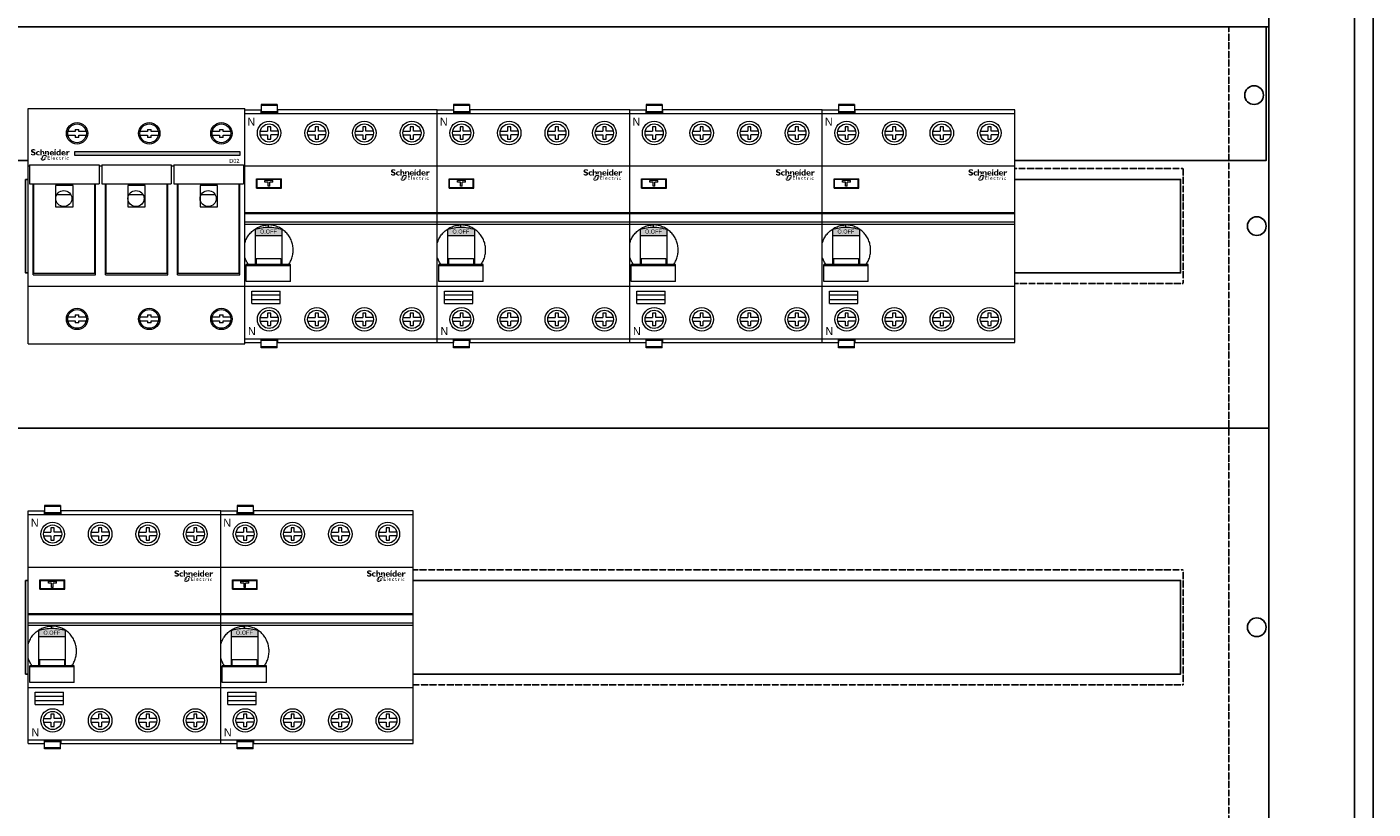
# Model space of a CAD drawing. Header units: millimetres. Extents: x 53896 to 55996, y -16755 to -13785.
# Tile 16 of 24: x 54168 to 54671, y -14533 to -14240. Entities that reach past the tile are written whole.
import ezdxf
from ezdxf.enums import TextEntityAlignment as Align

# ---------------------------------------------------------------- set-up
doc = ezdxf.new("R2010")
doc.units = ezdxf.units.MM
doc.header["$MEASUREMENT"] = 0
doc.linetypes.add('POINTILLE', pattern=[0.2, 0.06, -0.14])
for name, color, linetype, lineweight in [('2DE_OBJ_Schneider-Apparatus', 7, 'Continuous', 18), ('2DE_OBJ_Schneider-Devices', 7, 'Continuous', 18), ('2DE_OBJ_Schneider-Logo', 112, 'Continuous', 0)]:
    doc.layers.add(name, color=color, linetype=linetype, lineweight=lineweight)
for name, color, linetype in [('CP_WIPEOUT', 254, 'Continuous'), ('LAYER1', 7, 'Continuous'), ('LAYER13', 7, 'Continuous'), ('LAYER19', 7, 'Continuous'), ('LAYER27', 7, 'Continuous'), ('LAYER3', 7, 'Continuous'), ('LAYER9', 7, 'Continuous')]:
    doc.layers.add(name, color=color, linetype=linetype)
doc.styles.add('CP_ATTR', font='arial.ttf')

# ---------------------------------------------------------------- blocks, each defined once
blk = doc.blocks.new('SYMBOLE_G')
at = {"layer": 'LAYER19', "color": 7}
blk.add_lwpolyline([(548, -15), (580, -15), (580, -1665), (548, -1665)], close=True, dxfattribs=at)
at = {"layer": 'LAYER27', "color": 7}
blk.add_lwpolyline([(7, -5), (587, -5), (587, -1675), (7, -1675)], close=True, dxfattribs=at)
at = {"layer": 'LAYER3', "color": 7}
blk.add_lwpolyline([(15, -15), (580, -15), (580, -1665), (15, -1665)], close=True, dxfattribs=at)
blk.add_lwpolyline([(15, -15), (580, -15), (580, -1665), (15, -1665)], close=True, dxfattribs=at)
at = {"layer": 'LAYER9', "color": 7, "width": 0.75}
blk.add_text('10', height=8, dxfattribs=at).set_placement((91, -513), align=Align.CENTER)
blk = doc.blocks.new('__EDIGRA2__3602_G')
at = {"layer": 'LAYER19', "color": 7}
blk.add_lwpolyline([(0, 0), (500, 0), (500, -50), (0, -50)], close=True, dxfattribs=at)
for centre in [(4.5, -25.5), (495.5, -25.5)]:
    blk.add_circle(centre, 3.5, dxfattribs=at)
blk = doc.blocks.new('__EDIGRA2__3466_G')
at = {"layer": 'LAYER13', "color": 7, "linetype": 'POINTILLE'}
blk.add_lwpolyline([(15, 0), (485, 0), (485, -150), (15, -150)], close=True, dxfattribs=at)
at = {"layer": 'LAYER13', "color": 7}
blk.add_lwpolyline([(35, -57), (467, -57), (467, -92), (35, -92)], close=True, dxfattribs=at)
at = {"layer": 'LAYER19', "color": 7}
blk.add_lwpolyline([(0, 0), (500, 0), (500, -150), (0, -150)], close=True, dxfattribs=at)
at = {"layer": 'LAYER19', "color": 253, "linetype": 'POINTILLE'}
blk.add_lwpolyline([(36, -53), (468, -53), (468, -96), (36, -96)], close=True, dxfattribs=at)
at = {"layer": 'LAYER19', "color": 7}
for centre in [(4.5, -74.5), (495.5, -74.5)]:
    blk.add_circle(centre, 3.5, dxfattribs=at)
blk = doc.blocks.new('Logo Schneider_2009')
for points in [[(1.6, 8.1), (1.9, 8), (2.2, 7.9), (2.5, 7.8), (2.7, 7.7), (3, 7.5), (3.2, 7.4), (3.3, 7.3), (3.3, 7.1), (3.3, 7), (3.2, 6.9), (3.1, 6.7), (3, 6.6), (2.7, 6.6), (2.4, 6.6), (2.4, 6.6), (2.2, 6.6), (2, 6.6), (1.8, 6.6), (1.5, 6.7), (1.3, 6.8), (1.1, 6.9), (0.9, 7), (0.6, 7.2), (0.4, 7.3), (0.4, 6), (0.4, 6), (0.7, 5.9), (0.9, 5.8), (1.2, 5.7), (1.4, 5.6), (1.6, 5.5), (1.9, 5.5), (2.1, 5.5), (2.3, 5.4), (2.5, 5.4), (2.6, 5.4), (2.9, 5.4), (3.1, 5.5), (3.4, 5.5), (3.6, 5.6), (3.8, 5.7), (4, 5.8), (4.2, 5.9), (4.3, 6), (4.5, 6.2), (4.6, 6.4), (4.7, 6.6), (4.8, 6.8), (4.8, 7), (4.8, 7.3), (4.8, 7.3), (4.8, 7.6), (4.8, 7.8), (4.7, 8), (4.6, 8.2), (4.4, 8.4), (4.2, 8.6), (4, 8.7), (4, 8.7), (3.8, 8.8), (3.7, 8.9), (3.5, 9), (3.2, 9.1), (2.9, 9.2), (2.6, 9.4), (2.4, 9.4), (2.1, 9.6), (1.9, 9.7), (1.8, 9.9), (1.8, 10), (1.8, 10), (1.8, 10.2), (1.9, 10.3), (2.1, 10.4), (2.4, 10.5), (2.7, 10.5), (2.7, 10.5), (2.9, 10.5), (3.1, 10.5), (3.3, 10.4), (3.5, 10.4), (3.8, 10.3), (4, 10.2), (4.3, 10.1), (4.6, 10), (4.6, 11.1), (4.4, 11.2), (4.2, 11.3), (3.9, 11.4), (3.7, 11.4), (3.4, 11.5), (3.2, 11.5), (3, 11.6), (2.8, 11.6), (2.5, 11.6), (2.4, 11.6), (2.2, 11.6), (1.9, 11.5), (1.7, 11.5), (1.4, 11.4), (1.2, 11.3), (1, 11.2), (0.9, 11.1), (0.8, 11.1), (0.6, 10.9), (0.5, 10.8), (0.4, 10.6), (0.3, 10.3), (0.3, 10.1), (0.2, 9.9), (0.2, 9.8), (0.3, 9.5), (0.3, 9.3), (0.4, 9.1), (0.5, 8.9), (0.7, 8.7), (0.8, 8.6), (1, 8.4), (1.1, 8.4), (1.2, 8.3), (1.4, 8.2)], [(8.8, 6.6), (8.6, 6.5), (8.3, 6.5), (8.1, 6.4), (7.9, 6.4), (7.7, 6.4), (7.7, 6.4), (7.4, 6.4), (7.2, 6.4), (7, 6.5), (6.8, 6.7), (6.7, 6.9), (6.6, 7.1), (6.5, 7.3), (6.5, 7.6), (6.5, 7.8), (6.6, 8), (6.6, 8.2), (6.7, 8.3), (6.9, 8.5), (7, 8.6), (7.2, 8.7), (7.5, 8.7), (7.7, 8.7), (7.9, 8.7), (8.1, 8.7), (8.3, 8.6), (8.6, 8.5), (8.8, 8.4), (8.8, 9.4), (8.6, 9.5), (8.4, 9.5), (8.1, 9.6), (7.9, 9.6), (7.7, 9.6), (7.4, 9.7), (7.3, 9.6), (7, 9.6), (6.8, 9.6), (6.6, 9.5), (6.3, 9.4), (6.1, 9.3), (5.9, 9.2), (5.8, 9.1), (5.7, 9), (5.6, 8.9), (5.4, 8.7), (5.3, 8.5), (5.2, 8.3), (5.2, 8), (5.1, 7.8), (5.1, 7.5), (5.1, 7.5), (5.1, 7.2), (5.2, 7), (5.2, 6.8), (5.3, 6.6), (5.5, 6.4), (5.6, 6.2), (5.8, 6), (5.9, 5.9), (6.1, 5.8), (6.3, 5.7), (6.5, 5.6), (6.7, 5.5), (7, 5.5), (7.2, 5.5), (7.5, 5.4), (7.6, 5.5), (7.9, 5.5), (8.1, 5.5), (8.3, 5.6), (8.6, 5.6), (8.8, 5.7)], [(12.3, 6.4), (12.2, 6.3), (12.2, 7.8), (12.1, 8.1), (12.1, 8.3), (12, 8.5), (11.8, 8.6), (11.7, 8.7), (11.5, 8.7), (11.3, 8.7), (11.1, 8.6), (11, 8.5), (10.8, 8.3), (10.7, 8.1), (10.7, 5.5), (9.4, 5.5), (9.4, 11.5), (10.7, 11.5), (10.7, 9), (10.7, 9), (10.8, 9.2), (11, 9.3), (11.2, 9.5), (11.4, 9.6), (11.6, 9.6), (11.9, 9.7), (11.9, 9.7), (12.2, 9.6), (12.4, 9.6), (12.7, 9.5), (12.9, 9.4), (13, 9.3), (13.1, 9.1), (13.2, 8.9), (13.3, 8.7), (13.4, 8.5), (13.4, 8.3), (13.4, 8.1), (13.4, 6.9), (13.3, 6.8), (13.1, 6.8), (13, 6.8), (12.9, 6.7), (12.8, 6.7), (12.6, 6.6), (12.5, 6.5), (12.4, 6.5)], [(14.3, 6.8), (14.2, 6.9), (14, 6.9), (14, 9.6), (15.3, 9.6), (15.3, 9), (15.5, 9.2), (15.7, 9.3), (15.9, 9.5), (16.1, 9.6), (16.3, 9.6), (16.5, 9.7), (16.6, 9.7), (16.9, 9.6), (17.1, 9.6), (17.3, 9.5), (17.5, 9.4), (17.6, 9.3), (17.8, 9.2), (17.9, 9), (18, 8.8), (18.1, 8.6), (18.1, 8.3), (18.1, 8.1), (18.1, 5.5), (16.8, 5.5), (16.8, 8), (16.8, 8.3), (16.8, 8.5), (16.6, 8.7), (16.5, 8.8), (16.3, 8.8), (16.2, 8.8), (16, 8.8), (15.8, 8.7), (15.7, 8.6), (15.5, 8.4), (15.3, 8.1), (15.3, 6.4), (15.3, 6.4), (15.2, 6.5), (15.1, 6.6), (15, 6.7), (14.8, 6.7), (14.7, 6.8), (14.6, 6.8), (14.4, 6.8)], [(17.4, 4.4), (18.8, 4.4), (18.8, 4.9), (16.8, 4.9), (16.8, 1.3), (18.9, 1.3), (18.9, 1.8), (17.4, 1.8), (17.4, 2.9), (18.8, 2.9), (18.8, 3.3), (17.4, 3.3)], [(20.4, 4.9), (20, 4.9), (20, 1.3), (20.4, 1.3)], [(26.2, 3.7), (26.1, 3.7), (26, 3.7), (25.8, 3.7), (25.6, 3.6), (25.5, 3.6), (25.3, 3.5), (25.2, 3.4), (25.1, 3.3), (25.1, 3.1), (25, 3), (25, 2.8), (24.9, 2.6), (24.9, 2.4), (24.9, 2.4), (24.9, 2.2), (25, 2), (25, 1.9), (25.1, 1.7), (25.2, 1.6), (25.3, 1.6), (25.4, 1.5), (25.6, 1.4), (25.7, 1.3), (25.9, 1.3), (26.1, 1.3), (26.1, 1.3), (26.3, 1.3), (26.5, 1.3), (26.6, 1.4), (26.8, 1.4), (26.8, 1.9), (26.7, 1.8), (26.5, 1.8), (26.3, 1.7), (26.2, 1.7), (26, 1.7), (25.8, 1.8), (25.7, 1.8), (25.6, 1.9), (25.5, 2), (25.4, 2.1), (25.4, 2.3), (25.4, 2.5), (25.4, 2.6), (25.4, 2.8), (25.5, 2.9), (25.6, 3.1), (25.6, 3.1), (25.7, 3.2), (25.9, 3.3), (26.1, 3.3), (26.1, 3.3), (26.2, 3.3), (26.4, 3.2), (26.6, 3.1), (26.7, 3), (26.7, 3.5), (26.7, 3.5), (26.5, 3.6), (26.4, 3.7)], [(29.5, 3.6), (28.7, 3.6), (28.7, 4.1), (27.9, 3.3), (27.9, 3.2), (28.3, 3.2), (28.3, 2), (28.3, 1.9), (28.3, 1.7), (28.4, 1.6), (28.4, 1.5), (28.6, 1.4), (28.7, 1.3), (28.8, 1.3), (29, 1.3), (29.1, 1.3), (29.3, 1.3), (29.4, 1.4), (29.6, 1.4), (29.6, 1.9), (29.5, 1.8), (29.4, 1.8), (29.2, 1.7), (29.1, 1.7), (29, 1.7), (28.8, 1.8), (28.8, 1.9), (28.7, 2.1), (28.7, 3.2), (29.5, 3.2)], [(32.1, 3.5), (31.9, 3.5), (31.9, 3.5), (31.7, 3.5), (31.6, 3.4), (31.5, 3.3), (31.4, 3.1), (31.3, 2.9), (31.3, 3.5), (30.8, 3.5), (30.8, 1.2), (31.3, 1.2), (31.3, 2.4), (31.3, 2.4), (31.3, 2.6), (31.3, 2.7), (31.4, 2.9), (31.5, 3), (31.7, 3.1), (31.8, 3.1), (31.9, 3.1), (32.1, 3), (32.2, 2.9), (32.5, 3.3), (32.4, 3.3), (32.2, 3.4)], [(36.5, 8.1), (36.7, 8.2), (36.8, 8.4), (37, 8.4), (37.2, 8.5), (37.2, 8.4), (37.4, 8.4), (37.7, 8.3), (37.9, 8.2), (38.3, 9.3), (38.1, 9.4), (37.8, 9.6), (37.6, 9.6), (37.4, 9.7), (37.4, 9.7), (37.2, 9.6), (37.1, 9.6), (36.9, 9.5), (36.7, 9.3), (36.6, 9.2), (36.4, 8.9), (36.3, 8.7), (36.1, 8.4), (36.1, 8.4), (36.1, 9.6), (34.8, 9.6), (34.8, 5.5), (36.1, 5.5), (36.1, 7.3), (36.1, 7.3), (36.3, 7.6), (36.4, 7.9)], [(35.5, 3.1), (35.4, 3), (35.4, 2.8), (35.3, 2.7), (35.3, 2.5), (35.3, 2.3), (35.3, 2.2), (35.3, 2), (35.3, 1.9), (35.4, 1.7), (35.5, 1.6), (35.6, 1.4), (35.6, 1.4), (35.8, 1.3), (35.9, 1.2), (36.1, 1.2), (36.3, 1.1), (36.4, 1.1), (36.5, 1.1), (36.6, 1.1), (36.8, 1.1), (37, 1.2), (37.1, 1.3), (37.1, 1.7), (37, 1.7), (36.8, 1.6), (36.7, 1.6), (36.5, 1.5), (36.3, 1.6), (36.2, 1.6), (36, 1.7), (35.9, 1.7), (35.8, 1.8), (35.8, 2), (35.7, 2.1), (35.7, 2.3), (35.7, 2.4), (35.8, 2.6), (35.8, 2.8), (35.9, 2.9), (36, 2.9), (36.1, 3), (36.3, 3.1), (36.4, 3.1), (36.4, 3.1), (36.6, 3.1), (36.7, 3), (36.9, 3), (37.1, 2.9), (37.1, 3.4), (37.1, 3.4), (36.9, 3.4), (36.7, 3.5), (36.6, 3.5), (36.4, 3.5), (36.3, 3.5), (36.1, 3.5), (36, 3.5), (35.8, 3.4), (35.7, 3.3), (35.6, 3.2)]]:
    blk.add_hatch(color=112).paths.add_polyline_path(points)
h = blk.add_hatch(color=112)
h.paths.add_polyline_path([(11.8, 5.4), (11.7, 5.3), (11.6, 5.2), (11.4, 5.1), (11.3, 5), (11.2, 4.9), (11.2, 4.9), (11.1, 4.8), (11, 4.7), (10.9, 4.6), (10.8, 4.5), (10.7, 4.4), (10.6, 4.2), (11.4, 4.2), (11.2, 3.7), (10.3, 3.7), (10.3, 3.6), (10.2, 3.5), (10.1, 3.4), (10.1, 3.3), (11.2, 3.3), (11, 2.8), (9.9, 2.8), (9.9, 2.6), (9.9, 2.5), (9.9, 2.3), (9.9, 2.2), (9.9, 2.1), (9.9, 1.9), (9.9, 1.8), (9.9, 1.7), (9.9, 1.5), (10, 1.4), (10, 1.3), (10.1, 1.2), (10.1, 1), (10.2, 0.9), (10.3, 0.8), (10.3, 0.8), (10.4, 0.7), (10.5, 0.6), (10.6, 0.6), (10.8, 0.5), (10.9, 0.5), (11, 0.4), (11.1, 0.4), (11.3, 0.3), (11.4, 0.3), (11.6, 0.3), (11.7, 0.3), (11.8, 0.3), (11.9, 0.3), (12.1, 0.3), (12.2, 0.4), (12.3, 0.4), (12.4, 0.4), (12.6, 0.4), (12.7, 0.5), (12.8, 0.5), (12.9, 0.6), (13.1, 0.6), (13.2, 0.7), (13.3, 0.7), (13.4, 0.8), (13.5, 0.9), (13.7, 0.9), (13.8, 1), (13.9, 1.1), (14, 1.2), (14.1, 1.3), (14.3, 1.4), (14.4, 1.5), (14.5, 1.6), (14.6, 1.7), (14.7, 1.8), (14.8, 1.9), (14.9, 2), (15, 2.1), (15, 2.2), (15.1, 2.3), (14.1, 2.3), (14.3, 2.8), (15.4, 2.8), (15.5, 2.9), (15.5, 3.1), (15.6, 3.2), (15.6, 3.3), (14.4, 3.3), (14.4, 3.5), (14.5, 3.8), (15.8, 3.8), (15.8, 3.8), (15.8, 4), (15.8, 4.1), (15.8, 4.2), (15.8, 4.4), (15.8, 4.4), (15.8, 4.6), (15.8, 4.7), (15.8, 4.8), (15.8, 5), (15.7, 5.1), (15.7, 5.2), (15.6, 5.3), (15.5, 5.4), (15.5, 5.6), (15.4, 5.7), (15.3, 5.7), (15.2, 5.8), (15.1, 5.9), (15, 6), (14.8, 6), (14.7, 6.1), (14.6, 6.1), (14.4, 6.1), (14.3, 6.1), (14.2, 6.2), (14, 6.2), (13.9, 6.2), (13.8, 6.2), (13.6, 6.1), (13.5, 6.1), (13.4, 6.1), (13.3, 6.1), (13.1, 6), (13, 6), (12.9, 6), (12.8, 5.9), (12.6, 5.9), (12.5, 5.8), (12.4, 5.8), (12.3, 5.7), (12.1, 5.6), (12, 5.6), (11.9, 5.5)])
h.paths.add_polyline_path([(12.6, 4.5), (12.7, 4.6), (12.9, 4.7), (13, 4.8), (13.1, 4.8), (13.2, 4.9), (13.3, 4.9), (13.5, 5), (13.6, 5), (13.8, 5), (15, 5), (14.9, 4.2), (14.1, 4.2), (14, 4.2), (13.9, 4.1), (13.8, 3.5), (13.5, 2.6), (13.5, 2.5), (13.4, 2.3), (13.4, 2.2), (13.3, 2.1), (13.2, 2), (13.1, 1.9), (13, 1.8), (12.9, 1.8), (12.7, 1.7), (12.6, 1.6), (12.5, 1.6), (12.4, 1.5), (12.2, 1.5), (12.1, 1.5), (11.9, 1.5), (10.7, 1.5), (10.9, 2.3), (11.7, 2.3), (11.8, 2.3), (11.8, 2.4), (11.9, 2.5), (12.1, 3.5), (12.2, 3.8), (12.3, 3.9), (12.3, 4.1), (12.4, 4.2), (12.4, 4.3), (12.5, 4.4)], flags=16)
h = blk.add_hatch(color=112)
h.paths.add_polyline_path([(21.1, 9.6), (20.8, 9.7), (20.8, 9.7), (20.5, 9.6), (20.3, 9.6), (20, 9.5), (19.8, 9.5), (19.6, 9.4), (19.4, 9.2), (19.2, 9.1), (19.2, 9.1), (19.1, 8.9), (18.9, 8.7), (18.8, 8.5), (18.7, 8.3), (18.7, 8), (18.6, 7.8), (18.6, 7.6), (18.6, 7.5), (18.6, 7.3), (18.7, 7), (18.7, 6.8), (18.8, 6.6), (18.9, 6.4), (19.1, 6.2), (19.2, 6), (19.3, 6), (19.4, 5.9), (19.6, 5.8), (19.8, 5.7), (20, 5.6), (20.3, 5.5), (20.5, 5.5), (20.8, 5.5), (21, 5.4), (21.2, 5.5), (21.5, 5.5), (21.7, 5.5), (22, 5.6), (22.2, 5.7), (22.4, 5.7), (22.6, 5.9), (22.8, 6), (22.8, 6.8), (22.6, 6.6), (22.3, 6.5), (22.1, 6.4), (21.9, 6.3), (21.7, 6.2), (21.4, 6.2), (21.3, 6.2), (21, 6.2), (20.8, 6.3), (20.6, 6.3), (20.4, 6.4), (20.2, 6.6), (20.1, 6.7), (20, 6.9), (20, 7.1), (19.9, 7.3), (22.8, 7.3), (22.9, 7.6), (22.8, 7.9), (22.8, 8.1), (22.7, 8.3), (22.6, 8.5), (22.5, 8.7), (22.4, 8.9), (22.3, 9), (22.1, 9.2), (21.9, 9.3), (21.7, 9.4), (21.5, 9.5), (21.3, 9.6)])
h.paths.add_polyline_path([(21.1, 8.9), (21.3, 8.8), (21.4, 8.7), (21.6, 8.5), (21.7, 8.3), (21.7, 8.1), (21.7, 8), (20, 8), (20, 8.3), (20.1, 8.5), (20.2, 8.6), (20.4, 8.8), (20.5, 8.8), (20.8, 8.9)], flags=16)
h = blk.add_hatch(color=112)
h.paths.add_polyline_path([(22.7, 3.7), (22.6, 3.7), (22.4, 3.7), (22.2, 3.6), (22.1, 3.5), (22, 3.4), (22, 3.4), (21.9, 3.3), (21.8, 3.1), (21.7, 3), (21.7, 2.8), (21.7, 2.6), (21.7, 2.5), (21.7, 2.3), (21.7, 2.2), (21.8, 2), (21.8, 1.9), (21.9, 1.7), (22, 1.6), (22.1, 1.5), (22.2, 1.4), (22.4, 1.4), (22.5, 1.3), (22.7, 1.3), (22.8, 1.3), (23, 1.3), (23.1, 1.3), (23.3, 1.4), (23.5, 1.4), (23.6, 1.5), (23.7, 1.6), (23.7, 2), (23.5, 1.9), (23.4, 1.8), (23.2, 1.8), (23.1, 1.7), (22.9, 1.7), (22.7, 1.7), (22.6, 1.8), (22.4, 1.8), (22.3, 1.9), (22.2, 2.1), (22.2, 2.2), (22.1, 2.4), (22.1, 2.4), (23.8, 2.4), (23.7, 2.6), (23.7, 2.8), (23.7, 3), (23.6, 3.1), (23.6, 3.3), (23.5, 3.4), (23.4, 3.5), (23.3, 3.6), (23.2, 3.6), (23, 3.7), (22.9, 3.7)])
h.paths.add_polyline_path([(22.8, 3.3), (22.9, 3.3), (23.1, 3.2), (23.2, 3.1), (23.2, 3), (23.3, 2.8), (23.3, 2.7), (22.1, 2.7), (22.2, 2.9), (22.2, 3.1), (22.3, 3.2), (22.5, 3.2), (22.6, 3.3)], flags=16)
h = blk.add_hatch(color=112)
h.paths.add_polyline_path([(23.8, 11.4), (23.6, 11.3), (23.6, 11.3), (23.4, 11.1), (23.3, 10.9), (23.3, 10.7), (23.3, 10.5), (23.4, 10.3), (23.5, 10.2), (23.7, 10.2), (23.8, 10.2), (24, 10.2), (24.2, 10.3), (24.4, 10.5), (24.6, 10.7), (24.7, 10.9), (24.7, 11.1), (24.7, 11.2), (24.6, 11.4), (24.5, 11.5), (24.2, 11.6), (24.2, 11.6), (24, 11.5)])
h.paths.add_polyline_path([(24.6, 9.6), (23.3, 9.6), (23.3, 5.5), (24.6, 5.5)])
h = blk.add_hatch(color=112)
h.paths.add_polyline_path([(28.2, 9.4), (27.9, 9.5), (27.7, 9.6), (27.5, 9.6), (27.2, 9.6), (27.1, 9.7), (26.8, 9.6), (26.6, 9.6), (26.4, 9.5), (26.2, 9.4), (26, 9.3), (25.8, 9.2), (25.7, 9.1), (25.5, 8.9), (25.4, 8.7), (25.3, 8.5), (25.2, 8.3), (25.2, 8.1), (25.2, 7.8), (25.1, 7.6), (25.2, 7.3), (25.2, 7.1), (25.2, 6.8), (25.3, 6.6), (25.4, 6.4), (25.6, 6.2), (25.7, 6), (25.9, 5.9), (26, 5.7), (26.2, 5.6), (26.5, 5.5), (26.7, 5.5), (26.9, 5.4), (27, 5.4), (27.3, 5.4), (27.5, 5.5), (27.7, 5.6), (27.9, 5.7), (28.1, 5.8), (28.2, 5.8), (28.2, 5.5), (29.4, 5.5), (29.4, 11.5), (28.2, 11.5)])
h.paths.add_polyline_path([(28.2, 8.6), (28.2, 6.6), (27.9, 6.5), (27.7, 6.4), (27.5, 6.3), (27.4, 6.3), (27.2, 6.3), (27, 6.4), (26.8, 6.5), (26.7, 6.6), (26.6, 6.8), (26.5, 7), (26.5, 7.2), (26.4, 7.5), (26.5, 7.8), (26.5, 8.1), (26.6, 8.3), (26.7, 8.5), (26.8, 8.6), (26.9, 8.7), (27.1, 8.8), (27.3, 8.8), (27.5, 8.8), (27.7, 8.8), (27.9, 8.7)], flags=16)
h = blk.add_hatch(color=112)
h.paths.add_polyline_path([(32.4, 9.6), (32.2, 9.7), (32.2, 9.7), (31.9, 9.6), (31.7, 9.6), (31.4, 9.5), (31.2, 9.5), (31, 9.4), (30.8, 9.2), (30.6, 9.1), (30.6, 9.1), (30.4, 8.9), (30.3, 8.7), (30.2, 8.5), (30.1, 8.3), (30.1, 8), (30, 7.8), (30, 7.6), (30, 7.5), (30, 7.3), (30.1, 7), (30.1, 6.8), (30.2, 6.6), (30.3, 6.4), (30.5, 6.2), (30.6, 6), (30.6, 6), (30.8, 5.9), (31, 5.8), (31.2, 5.7), (31.4, 5.6), (31.7, 5.5), (31.9, 5.5), (32.2, 5.5), (32.4, 5.4), (32.6, 5.5), (32.9, 5.5), (33.1, 5.5), (33.4, 5.6), (33.6, 5.7), (33.8, 5.7), (34, 5.9), (34.2, 6), (34.2, 6.8), (33.9, 6.6), (33.7, 6.5), (33.5, 6.4), (33.3, 6.3), (33, 6.2), (32.8, 6.2), (32.7, 6.2), (32.4, 6.2), (32.2, 6.3), (31.9, 6.3), (31.8, 6.4), (31.6, 6.6), (31.5, 6.7), (31.4, 6.9), (31.4, 7.1), (31.3, 7.3), (34.2, 7.3), (34.2, 7.6), (34.2, 7.9), (34.2, 8.1), (34.1, 8.3), (34, 8.5), (33.9, 8.7), (33.8, 8.9), (33.7, 9), (33.5, 9.2), (33.3, 9.3), (33.1, 9.4), (32.9, 9.5), (32.7, 9.6)])
h.paths.add_polyline_path([(32.5, 8.9), (32.7, 8.8), (32.8, 8.7), (33, 8.5), (33.1, 8.3), (33.1, 8.1), (33.1, 8), (31.4, 8), (31.4, 8.3), (31.5, 8.5), (31.6, 8.6), (31.7, 8.8), (31.9, 8.8), (32.2, 8.9)], flags=16)
h = blk.add_hatch(color=112)
h.paths.add_polyline_path([(34.1, 4.4), (34, 4.4), (33.8, 4.4), (33.7, 4.3), (33.6, 4.2), (33.6, 4), (33.7, 3.9), (33.8, 3.9), (33.9, 4), (34.1, 4), (34.1, 4.2), (34.1, 4.3)])
h.paths.add_polyline_path([(34.1, 3.5), (33.6, 3.5), (33.6, 1.2), (34.1, 1.2)])
blk = doc.blocks.new('Schneider Electric-logo')
at = {"color": 3, "xscale": 45.60207954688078, "yscale": 45.60207954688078, "zscale": 45.60207954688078}
blk.add_blockref('Logo Schneider_2009', (2560, 1257), dxfattribs=at)
blk = doc.blocks.new('SE_logo')
at = {"xscale": 0.2, "yscale": 0.2, "zscale": 0.2}
blk.add_blockref('Schneider Electric-logo', (-516, -249), dxfattribs=at)
blk = doc.blocks.new('2d_rozbezp_d02_3p_se14_50kdzrj')
blk.add_wipeout([(0, 44), (81, 44), (81, -44), (0, -44)]).dxf.layer = 'CP_WIPEOUT'
at = {"lineweight": 0}
h = blk.add_hatch(color=112, dxfattribs=at)
h.dxf.hatch_style = 1
h.paths.add_polyline_path([(79.09, 27.92), (17.41, 27.92), (17.41, 26.37), (79.09, 26.37)])
for p, q in [((0, 44), (81, 44)), ((17.55, 35.4), (14.82, 35.4)), ((17.55, 36.2), (18.95, 36.2)), ((17.55, 36.2), (17.55, 35.4)), ((18.95, 35.4), (18.95, 36.2)), ((21.68, 35.4), (18.95, 35.4)), ((44.55, 35.4), (41.82, 35.4)), ((44.55, 36.2), (45.95, 36.2)), ((44.55, 36.2), (44.55, 35.4)), ((45.95, 35.4), (45.95, 36.2)), ((48.68, 35.4), (45.95, 35.4)), ((71.55, 35.4), (68.82, 35.4)), ((71.55, 36.2), (72.95, 36.2)), ((71.55, 36.2), (71.55, 35.4)), ((72.95, 35.4), (72.95, 36.2)), ((75.68, 35.4), (72.95, 35.4)), ((14.82, 34), (17.55, 34)), ((17.55, 34), (17.55, 33.2)), ((18.95, 33.2), (17.55, 33.2)), ((18.95, 33.2), (18.95, 34)), ((18.95, 34), (21.68, 34)), ((41.82, 34), (44.55, 34)), ((44.55, 34), (44.55, 33.2)), ((45.95, 33.2), (44.55, 33.2)), ((45.95, 33.2), (45.95, 34)), ((45.95, 34), (48.68, 34)), ((68.82, 34), (71.55, 34)), ((71.55, 34), (71.55, 33.2)), ((72.95, 33.2), (71.55, 33.2)), ((72.95, 33.2), (72.95, 34)), ((72.95, 34), (75.68, 34)), ((0.5, 22.91), (26.5, 22.91)), ((0.5, 22.91), (0.5, 15.81)), ((26.5, 22.91), (26.5, 15.81)), ((26.5, 22.5), (27.5, 22.5)), ((27.5, 22.91), (53.5, 22.91)), ((27.5, 22.91), (27.5, 15.81)), ((53.5, 22.91), (53.5, 15.81)), ((53.5, 22.5), (54.5, 22.5)), ((54.5, 22.91), (80.5, 22.91)), ((54.5, 22.91), (54.5, 15.81)), ((80.5, 22.91), (80.5, 15.81)), ((0.5, 15.81), (26.5, 15.81)), ((1.85, -18.27), (1.85, 15.81)), ((2.1, -17.7), (2.1, 15.81)), ((16.75, 15.2), (10.25, 15.2)), ((10.25, 15.2), (10.25, 7.2)), ((16.75, 7.2), (16.75, 15.2)), ((24.9, -17.7), (24.9, 15.81)), ((25.15, -18.27), (25.15, 15.81)), ((27.5, 15.81), (53.5, 15.81)), ((28.85, -18.27), (28.85, 15.81)), ((29.1, -17.7), (29.1, 15.81)), ((43.75, 15.2), (37.25, 15.2)), ((37.25, 15.2), (37.25, 7.2)), ((43.75, 7.2), (43.75, 15.2)), ((51.9, -17.7), (51.9, 15.81)), ((52.15, -18.27), (52.15, 15.81)), ((54.5, 15.81), (80.5, 15.81)), ((55.85, -18.27), (55.85, 15.81)), ((56.1, -17.7), (56.1, 15.81)), ((70.75, 15.2), (64.25, 15.2)), ((64.25, 15.2), (64.25, 7.2)), ((70.75, 7.2), (70.75, 15.2)), ((78.9, -17.7), (78.9, 15.81)), ((79.15, -18.27), (79.15, 15.81)), ((2.1, 11.7), (1.85, 11.7)), ((15.95, 11.7), (10.65, 11.7)), ((25.15, 11.7), (24.9, 11.7)), ((29.1, 11.7), (28.85, 11.7)), ((42.95, 11.7), (37.65, 11.7)), ((52.15, 11.7), (51.9, 11.7)), ((56.1, 11.7), (55.85, 11.7)), ((69.95, 11.7), (64.65, 11.7)), ((79.15, 11.7), (78.9, 11.7)), ((10.25, 7.2), (16.75, 7.2)), ((37.25, 7.2), (43.75, 7.2)), ((64.25, 7.2), (70.75, 7.2)), ((2.1, -2.01), (1.85, -2.01)), ((25.15, -2.01), (24.9, -2.01)), ((29.1, -2.01), (28.85, -2.01)), ((52.15, -2.01), (51.9, -2.01)), ((56.1, -2.01), (55.85, -2.01)), ((79.15, -2.01), (78.9, -2.01)), ((2.1, -16.99), (1.85, -16.99)), ((25.15, -17.7), (1.85, -17.7)), ((1.85, -18.27), (25.15, -18.27)), ((25.15, -16.99), (24.9, -16.99)), ((29.1, -16.99), (28.85, -16.99)), ((52.15, -17.7), (28.85, -17.7)), ((28.85, -18.27), (52.15, -18.27)), ((52.15, -16.99), (51.9, -16.99)), ((56.1, -16.99), (55.85, -16.99)), ((79.15, -17.7), (55.85, -17.7)), ((55.85, -18.27), (79.15, -18.27)), ((79.15, -16.99), (78.9, -16.99)), ((0, -22.5), (81, -22.5)), ((17.55, -34), (14.82, -34)), ((17.55, -33.2), (18.95, -33.2)), ((17.55, -33.2), (17.55, -34)), ((18.95, -34), (18.95, -33.2)), ((21.68, -34), (18.95, -34)), ((44.55, -34), (41.82, -34)), ((44.55, -33.2), (45.95, -33.2)), ((44.55, -33.2), (44.55, -34)), ((45.95, -34), (45.95, -33.2)), ((48.68, -34), (45.95, -34)), ((71.55, -34), (68.82, -34)), ((71.55, -33.2), (72.95, -33.2)), ((71.55, -33.2), (71.55, -34)), ((72.95, -34), (72.95, -33.2)), ((75.68, -34), (72.95, -34)), ((14.82, -35.4), (17.55, -35.4)), ((17.55, -35.4), (17.55, -36.2)), ((18.95, -36.2), (17.55, -36.2)), ((18.95, -36.2), (18.95, -35.4)), ((18.95, -35.4), (21.68, -35.4)), ((41.82, -35.4), (44.55, -35.4)), ((44.55, -35.4), (44.55, -36.2)), ((45.95, -36.2), (44.55, -36.2)), ((45.95, -36.2), (45.95, -35.4)), ((45.95, -35.4), (48.68, -35.4)), ((68.82, -35.4), (71.55, -35.4)), ((71.55, -35.4), (71.55, -36.2)), ((72.95, -36.2), (71.55, -36.2)), ((72.95, -36.2), (72.95, -35.4)), ((72.95, -35.4), (75.68, -35.4)), ((0, -44), (81, -44))]:
    blk.add_line(p, q, dxfattribs=at)
for points in [[(0, -44), (0, 44)], [(81, -44), (81, 44)], [(0, 22.5), (0.5, 22.5)], [(80.5, 22.5), (81, 22.5)]]:
    blk.add_lwpolyline(points, dxfattribs=at)
at = {"color": 112, "lineweight": 0}
blk.add_lwpolyline([(17.41, 27.92), (79.09, 27.92), (79.09, 26.37), (17.41, 26.37)], close=True, dxfattribs=at)
at = {"lineweight": 0}
for centre, radius in [((18.25, 34.7), 4), ((18.25, 34.7), 3.5), ((45.25, 34.7), 4), ((45.25, 34.7), 3.5), ((72.25, 34.7), 4), ((72.25, 34.7), 3.5), ((13.3, 10.3), 3), ((40.3, 10.3), 3), ((67.3, 10.3), 3), ((18.25, -34.7), 4), ((18.25, -34.7), 3.5), ((45.25, -34.7), 4), ((45.25, -34.7), 3.5), ((72.25, -34.7), 4), ((72.25, -34.7), 3.5)]:
    blk.add_circle(centre, radius, dxfattribs=at)
at = {"layer": '2DE_OBJ_Schneider-Logo', "lineweight": 0, "xscale": 0.04182049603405, "yscale": 0.04182049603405, "zscale": 0.04182049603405}
blk.add_blockref('SE_logo', (1.08, 24.28), dxfattribs=at)
at = {"style": 'CP_ATTR', "flags": 9}
for tag, p in [('NAME', (0, 0.01)), ('ARTICLE', (0, 0.01)), ('PRODUCT-TYPE', (0, 0.01)), ('ORDER-NO', (0, 0.01)), ('PRODUCER', (0, 0.01)), ('CHARACTER', (0, 0.01)), ('FUNCTION', (0, 0.01)), ('MARK3', (0, 0.01)), ('VOLTAGE', (0, 0)), ('POWER', (0, 0)), ('POWER_LOSSES', (0, 0)), ('NUMBER_OF_POLES', (0, 0)), ('IP', (0, 0)), ('LINK', (0, 0)), ('OTHER', (0, 0)), ('MARK2', (0.01, 0.01)), ('CURRENT', (0.01, 0.01)), ('TEXT_01', (0.01, 0)), ('NUMBER', (0.01, 0)), ('GROUP', (0.01, 0))]:
    blk.add_attdef(tag, text='', height=0.0005, dxfattribs=at).set_placement(p, align=Align.MIDDLE_LEFT)
at = {"linetype": 'ByBlock', "style": 'CP_ATTR', "flags": 9}
blk.add_attdef('WEIGHT', text='', height=0.0005, dxfattribs=at).set_placement((0, 0), align=Align.MIDDLE_LEFT)
at = {"layer": '2DE_OBJ_Schneider-Logo', "color": 253, "linetype": 'Continuous', "lineweight": 0}
blk.add_text('D02', height=1.5, dxfattribs=at).set_placement((75.2, 23.66))
blk = doc.blocks.new('2d_roz_iid_4p_se4_5zcjj1a')
blk.add_wipeout([(0, 0), (3.05, 0), (3.05, 1), (6.05, 1), (6.05, 0), (36, 0), (36, -43.5), (6.05, -43.5), (6.05, -44.5), (3.05, -44.5), (3.05, -43.5), (0, -43.5)]).dxf.layer = 'CP_WIPEOUT'
at = {"lineweight": 0}
h = blk.add_hatch(color=112, dxfattribs=at)
h.dxf.hatch_style = 1
edge = h.paths.add_edge_path()
edge.add_line((1.93, -22.39), (1.92, -23.51))
edge.add_line((1.92, -23.51), (6.92, -23.51))
edge.add_line((6.93, -23.51), (6.93, -22.39))
edge.add_ellipse((4.42, -25.29), major_axis=(5.33, 0.01), ratio=0.616685, start_angle=61.9633, end_angle=89.8826)
edge.add_ellipse((4.42, -25.29), major_axis=(5.32, 0.01), ratio=0.617268, start_angle=89.8806, end_angle=117.975)
for p, q in [((0, -43.5), (0, 0)), ((0, 0), (3.05, 0)), ((3, 0), (3, -0.7)), ((3.05, 1), (3.05, -0.7)), ((6.05, 1), (3.05, 1)), ((6.05, 0.8), (3.05, 0.8)), ((6.05, 1), (6.05, -0.7)), ((36, 0), (6.05, 0)), ((6.1, 0), (6.1, -0.7)), ((36, -43.5), (36, 0)), ((0, -0.7), (36, -0.7)), ((6.05, -0.35), (3.05, -0.35)), ((6.05, -0.6), (3.05, -0.6)), ((2.89, -3.97), (4.25, -3.97)), ((2.89, -4.67), (4.25, -4.67)), ((4.85, -3.17), (4.25, -3.17)), ((4.25, -3.17), (4.25, -3.97)), ((4.25, -4.67), (4.25, -5.47)), ((4.85, -3.97), (4.85, -3.17)), ((6.21, -3.97), (4.85, -3.97)), ((4.85, -5.47), (4.85, -4.67)), ((6.21, -4.67), (4.85, -4.67)), ((11.79, -3.97), (13.15, -3.97)), ((11.79, -4.67), (13.15, -4.67)), ((13.75, -3.17), (13.15, -3.17)), ((13.15, -3.17), (13.15, -3.97)), ((13.15, -4.67), (13.15, -5.47)), ((13.75, -3.97), (13.75, -3.17)), ((15.11, -3.97), (13.75, -3.97)), ((13.75, -5.47), (13.75, -4.67)), ((15.11, -4.67), (13.75, -4.67)), ((20.69, -3.97), (22.05, -3.97)), ((20.69, -4.67), (22.05, -4.67)), ((22.65, -3.17), (22.05, -3.17)), ((22.05, -3.17), (22.05, -3.97)), ((22.05, -4.67), (22.05, -5.47)), ((22.65, -3.97), (22.65, -3.17)), ((24.01, -3.97), (22.65, -3.97)), ((22.65, -5.47), (22.65, -4.67)), ((24.01, -4.67), (22.65, -4.67)), ((29.59, -3.97), (30.95, -3.97)), ((29.59, -4.67), (30.95, -4.67)), ((31.55, -3.17), (30.95, -3.17)), ((30.95, -3.17), (30.95, -3.97)), ((30.95, -4.67), (30.95, -5.47)), ((31.55, -3.97), (31.55, -3.17)), ((32.91, -3.97), (31.55, -3.97)), ((31.55, -5.47), (31.55, -4.67)), ((32.91, -4.67), (31.55, -4.67)), ((4.25, -5.47), (4.85, -5.47)), ((13.15, -5.47), (13.75, -5.47)), ((22.05, -5.47), (22.65, -5.47)), ((30.95, -5.47), (31.55, -5.47)), ((0, -10.5), (36, -10.5)), ((2.19, -12.88), (2.3, -12.99)), ((2.19, -12.88), (6.84, -12.88)), ((2.19, -14.63), (2.19, -12.88)), ((2.19, -14.63), (2.3, -14.52)), ((2.19, -14.63), (6.84, -14.63)), ((2.3, -14.52), (2.3, -12.99)), ((5.26, -13.2), (3.76, -13.2)), ((3.76, -13.5), (3.76, -13.2)), ((4.36, -13.5), (3.76, -13.5)), ((4.36, -14.3), (4.36, -13.5)), ((4.66, -14.3), (4.36, -14.3)), ((4.66, -14.3), (4.66, -13.5)), ((5.26, -13.5), (4.66, -13.5)), ((5.26, -13.5), (5.26, -13.2)), ((6.73, -12.99), (6.84, -12.88)), ((6.73, -14.52), (6.73, -12.99)), ((6.73, -14.52), (6.84, -14.63)), ((6.84, -14.63), (6.84, -12.88)), ((36, -19.25), (0, -19.25)), ((36, -19.45), (0, -19.45)), ((0, -20.94), (36, -20.94)), ((0, -21.35), (36, -21.35)), ((1.93, -22.39), (1.93, -28.94)), ((4.43, -22.01), (4.43, -21.53)), ((6.93, -22.39), (6.93, -28.94)), ((1.93, -23.51), (6.93, -23.51)), ((8.57, -28.94), (0.28, -28.94)), ((0.28, -32.11), (0.28, -28.94)), ((0.28, -29.1), (8.57, -29.1)), ((2.1, -27.77), (6.75, -27.77)), ((2.1, -27.77), (2.1, -28.94)), ((6.75, -27.77), (6.75, -28.94)), ((8.57, -32.11), (8.57, -28.94)), ((8.57, -32.11), (0.28, -32.11)), ((0, -33), (36, -33)), ((1.32, -36.2), (1.32, -33.9)), ((1.32, -33.9), (6.62, -33.9)), ((1.32, -34.62), (6.62, -34.62)), ((6.62, -36.2), (6.62, -33.9)), ((1.32, -35.47), (6.62, -35.47)), ((1.32, -36.2), (6.62, -36.2)), ((2.89, -38.82), (4.25, -38.82)), ((2.89, -39.53), (4.25, -39.53)), ((4.85, -38.03), (4.25, -38.03)), ((4.25, -38.03), (4.25, -38.82)), ((4.25, -39.53), (4.25, -40.32)), ((4.85, -38.82), (4.85, -38.03)), ((6.21, -38.82), (4.85, -38.82)), ((4.85, -40.32), (4.85, -39.53)), ((6.21, -39.53), (4.85, -39.53)), ((11.79, -38.82), (13.15, -38.82)), ((11.79, -39.53), (13.15, -39.53)), ((13.75, -38.03), (13.15, -38.03)), ((13.15, -38.03), (13.15, -38.82)), ((13.15, -39.53), (13.15, -40.32)), ((13.75, -38.82), (13.75, -38.03)), ((15.11, -38.82), (13.75, -38.82)), ((13.75, -40.32), (13.75, -39.53)), ((15.11, -39.53), (13.75, -39.53)), ((20.69, -38.82), (22.05, -38.82)), ((20.69, -39.53), (22.05, -39.53)), ((22.65, -38.03), (22.05, -38.03)), ((22.05, -38.03), (22.05, -38.82)), ((22.05, -39.53), (22.05, -40.32)), ((22.65, -38.82), (22.65, -38.03)), ((24.01, -38.82), (22.65, -38.82)), ((22.65, -40.32), (22.65, -39.53)), ((24.01, -39.53), (22.65, -39.53)), ((29.59, -38.82), (30.95, -38.82)), ((29.59, -39.53), (30.95, -39.53)), ((31.55, -38.03), (30.95, -38.03)), ((30.95, -38.03), (30.95, -38.82)), ((30.95, -39.53), (30.95, -40.32)), ((31.55, -38.82), (31.55, -38.03)), ((32.91, -38.82), (31.55, -38.82)), ((31.55, -40.32), (31.55, -39.53)), ((32.91, -39.53), (31.55, -39.53)), ((4.25, -40.32), (4.85, -40.32)), ((13.15, -40.32), (13.75, -40.32)), ((22.05, -40.32), (22.65, -40.32)), ((30.95, -40.32), (31.55, -40.32)), ((0, -42.8), (36, -42.8)), ((0, -43.5), (3.05, -43.5)), ((3, -42.8), (3, -43.5)), ((3.05, -44.5), (3.05, -42.8)), ((6.05, -42.9), (3.05, -42.9)), ((6.05, -43.15), (3.05, -43.15)), ((6.05, -44.3), (3.05, -44.3)), ((6.05, -44.5), (3.05, -44.5)), ((6.05, -44.5), (6.05, -42.8)), ((6.05, -43.5), (36, -43.5)), ((6.1, -42.8), (6.1, -43.5))]:
    blk.add_line(p, q, dxfattribs=at)
for points in [[(2.3, -12.99), (6.73, -12.99)], [(2.3, -14.52), (6.73, -14.52)]]:
    blk.add_lwpolyline(points, dxfattribs=at)
for centre, radius in [((4.55, -4.33), 2.2), ((13.45, -4.33), 2.2), ((22.35, -4.33), 2.2), ((31.25, -4.33), 2.2), ((4.55, -4.33), 1.7), ((13.45, -4.33), 1.7), ((22.35, -4.33), 1.7), ((31.25, -4.33), 1.7), ((4.55, -39.18), 2.2), ((4.55, -39.18), 1.7), ((13.45, -39.18), 2.2), ((13.45, -39.18), 1.7), ((22.35, -39.18), 2.2), ((22.35, -39.18), 1.7), ((31.25, -39.18), 2.2), ((31.25, -39.18), 1.7)]:
    blk.add_circle(centre, radius, dxfattribs=at)
for start_param, end_param in [(1.570796, 2.060485), (1.084002, 1.570796)]:
    blk.add_ellipse((4.43, -25.3), major_axis=(5.33, 0), ratio=0.617793, start_param=start_param, end_param=end_param, dxfattribs=at)
for points, knots in [([(0, -24.93), (0.08, -24.66), (0.28, -24.13), (0.73, -23.38), (1.31, -22.74), (1.99, -22.21), (2.75, -21.83), (3.57, -21.59), (4.14, -21.53), (4.43, -21.53)], [0.5895785, 0.5895785, 0.5895785, 0.5895785, 0.6470588, 0.7058824, 0.7647059, 0.8235294, 0.8823529, 0.9411765, 1, 1, 1, 1]), ([(8.17, -28.94), (8.32, -28.74), (8.59, -28.28), (8.89, -27.51), (9.04, -26.65), (9.04, -25.79), (8.89, -24.93), (8.58, -24.13), (8.12, -23.38), (7.55, -22.74), (6.86, -22.21), (6.1, -21.83), (5.28, -21.59), (4.71, -21.53), (4.43, -21.53)], [0.3024528, 0.3024528, 0.3024528, 0.3024528, 0.3529412, 0.4117647, 0.4705882, 0.5294118, 0.5882353, 0.6470588, 0.7058824, 0.7647059, 0.8235294, 0.8823529, 0.9411765, 1, 1, 1, 1]), ([(0.69, -28.95), (0.54, -28.75), (0.27, -28.28), (0.08, -27.79), (0, -27.51)], [0.3024528, 0.3024528, 0.3024528, 0.3024528, 0.3529412, 0.4114543, 0.4114543, 0.4114543, 0.4114543])]:
    blk.add_open_spline(points, degree=3, knots=knots, dxfattribs=at)
at = {"layer": '2DE_OBJ_Schneider-Logo', "lineweight": 0, "xscale": 0.020910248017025, "yscale": 0.020910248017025, "zscale": 0.020910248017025}
blk.add_blockref('SE_logo', (27.37, -13.38), dxfattribs=at)
at = {"linetype": 'Continuous', "lineweight": 0}
for p in [(0.49, -2.97), (0.59, -42.13)]:
    blk.add_text('N', height=1.5, dxfattribs=at).set_placement(p)
at = {"color": 114, "linetype": 'Continuous', "lineweight": 0}
blk.add_text('O.OFF', height=0.75, dxfattribs=at).set_placement((2.83, -23.13))
at = {"linetype": 'ByBlock', "style": 'CP_ATTR', "flags": 9}
blk.add_attdef('WEIGHT', text='', height=0.00025, dxfattribs=at).set_placement((0, -21.75), align=Align.MIDDLE_LEFT)
at = {"style": 'CP_ATTR', "flags": 9}
for tag in ['MARK3', 'FUNCTION', 'GROUP', 'NUMBER', 'OTHER', 'LINK', 'TEXT_01', 'IP', 'NUMBER_OF_POLES', 'POWER_LOSSES', 'POWER', 'VOLTAGE', 'CURRENT', 'CHARACTER', 'PRODUCER', 'ORDER-NO', 'PRODUCT-TYPE', 'MARK2', 'ARTICLE', 'NAME']:
    blk.add_attdef(tag, text='', height=0.00025, dxfattribs=at).set_placement((0, -21.75), align=Align.MIDDLE_LEFT)

msp = doc.modelspace()

# ---------------------------------------------------------------- block references
at = {"layer": 'LAYER1'}
for name, p in [('SYMBOLE_G', (54084.14, -13925.12)), ('__EDIGRA2__3602_G', (54131.14, -14240.12)), ('__EDIGRA2__3466_G', (54132.14, -14240.12)), ('__EDIGRA2__3466_G', (54132.14, -14390.12))]:
    msp.add_blockref(name, p, dxfattribs=at)

# ---------------------------------------------------------------- next in the draw order: block references
at = {"layer": '2DE_OBJ_Schneider-Apparatus', "color": 3, "xscale": 2, "yscale": 2, "zscale": 2}
msp.add_blockref('2d_roz_iid_4p_se4_5zcjj1a', (54168.14, -14421.12), dxfattribs=at)
at = {"layer": '2DE_OBJ_Schneider-Devices'}
msp.add_blockref('2d_rozbezp_d02_3p_se14_50kdzrj', (54168.14, -14314.62), dxfattribs=at)

# ---------------------------------------------------------------- next in the draw order: block references
at = {"layer": '2DE_OBJ_Schneider-Apparatus', "color": 3, "xscale": 2, "yscale": 2, "zscale": 2}
for p in [(54249.14, -14271.12), (54240.14, -14421.12)]:
    msp.add_blockref('2d_roz_iid_4p_se4_5zcjj1a', p, dxfattribs=at)

# ---------------------------------------------------------------- next in the draw order: block references
msp.add_blockref('2d_roz_iid_4p_se4_5zcjj1a', (54321.14, -14271.12), dxfattribs=at)

# ---------------------------------------------------------------- next in the draw order: block references
msp.add_blockref('2d_roz_iid_4p_se4_5zcjj1a', (54393.14, -14271.12), dxfattribs=at)

# ---------------------------------------------------------------- next in the draw order: block references
msp.add_blockref('2d_roz_iid_4p_se4_5zcjj1a', (54465.14, -14271.12), dxfattribs=at)

doc.saveas('drawing.dxf')
